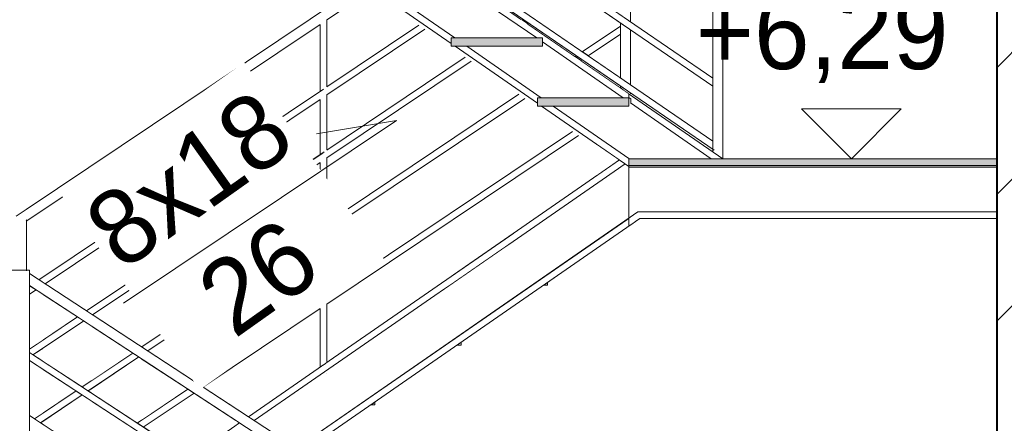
# Model space of a CAD drawing. Header units: millimetres. Extents: x 67877 to 166263, y -957 to 33454.
# Tile 58 of 98: x 81058 to 84024, y 12585 to 13801. Entities that reach past the tile are written whole.
import ezdxf

# ---------------------------------------------------------------- set-up
doc = ezdxf.new("R2010")
doc.units = ezdxf.units.MM
doc.linetypes.add('Wipeout_Contour', pattern=[1000, 0, -1000])
for name, color, linetype, lineweight in [('0_Nr_pióra__1', 7, 'Continuous', 13), ('0_Nr_pióra__103', 7, 'Continuous', 5), ('0_Nr_pióra__122', 255, 'Continuous', 0), ('0_Nr_pióra__7', 7, 'Continuous', 20), ('inw_schody zewnętrzne_Nr_pióra__1', 7, 'Continuous', 13), ('inw_schody zewnętrzne_Nr_pióra__27', 7, 'Continuous', 40)]:
    doc.layers.add(name, color=color, linetype=linetype, lineweight=lineweight)
doc.layers.add('inw_schody zewnętrzne', color=7, linetype='Continuous')
doc.styles.add('STYL_AUTOMATYCZNY_1', font='GOTHIC.TTF')

# ---------------------------------------------------------------- blocks, each defined once
blk = doc.blocks.new('Wymiary_63_4', base_point=(771825.4, 10519.2))
at = {"layer": '0_Nr_pióra__1', "linetype": 'Continuous'}
for p, q in [((771825.4, 10519.2), (771675.4, 10669.2)), ((771675.4, 10669.2), (771975.4, 10669.2)), ((771975.4, 10669.2), (771825.4, 10519.2))]:
    blk.add_line(p, q, dxfattribs=at)
at = {"layer": '0_Nr_pióra__1', "insert": (771356.3, 10747.4), "char_height": 225, "attachment_point": 7, "style": 'STYL_AUTOMATYCZNY_1'}
blk.add_mtext('\\A1;{\\pql;\\fCentury Gothic|b0|i0|c238|p34;+6,29}', dxfattribs=at)

msp = doc.modelspace()

# ---------------------------------------------------------------- linework, layer by layer
at = {"layer": '0_Nr_pióra__103', "linetype": 'Continuous'}
for p, q in [((83145.927, 13402.943), (83145.927, 14458.733)), ((83175.927, 13382.174), (83175.927, 14470.326))]:
    msp.add_line(p, q, dxfattribs=at)

# ---------------------------------------------------------------- block references
at = {"linetype": 'Continuous'}
msp.add_blockref('Wymiary_63_4', (83563.402, 13382.174), dxfattribs=at)

# ---------------------------------------------------------------- wipeouts: each hides what was drawn before it
at = {"linetype": 'Wipeout_Contour', "ltscale": 3853038.002917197}
msp.add_wipeout([(82110.267, 13901.011), (82357.816, 13729.632), (82357.816, 13746.011), (82368.941, 13746.011), (82145.052, 13901.011)], dxfattribs=at)
at = {"linetype": 'Wipeout_Contour', "ltscale": 3084926.204629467}
msp.add_wipeout([(82892.816, 13181.011), (82907.816, 13181.011), (82907.816, 13206.011), (82892.816, 13206.011)], dxfattribs=at)
at = {"linetype": 'Wipeout_Contour', "ltscale": 2312916.711535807}
msp.add_wipeout([(82647.816, 13009.632), (82635.364, 13001.011), (82647.816, 13001.011)], dxfattribs=at)
at = {"linetype": 'Wipeout_Contour', "ltscale": 2312129.736914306}
msp.add_wipeout([(82375.364, 12821.011), (82387.816, 12821.011), (82387.816, 12829.632)], dxfattribs=at)
at = {"linetype": 'Wipeout_Contour', "ltscale": 2311342.883745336}
msp.add_wipeout([(82127.816, 12649.632), (82115.364, 12641.011), (82127.816, 12641.011)], dxfattribs=at)
at = {"linetype": 'Wipeout_Contour', "ltscale": 3089295.495354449}
msp.add_wipeout([(83976.503, 14826.011), (83976.503, 11946.011), (84001.087, 11946.011), (84001.087, 14826.011)], dxfattribs=at).dxf.layer = 'inw_schody zewnętrzne'
at = {"linetype": 'Wipeout_Contour', "ltscale": 2313462.632761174}
msp.add_wipeout([(82864.702, 13378.71), (82798.095, 13424.822), (82798.095, 13332.598)], dxfattribs=at).dxf.layer = 'inw_schody zewnętrzne'
at = {"linetype": 'Wipeout_Contour', "ltscale": 3077740.061517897}
msp.add_wipeout([(81087.816, 13000.36), (81087.816, 12798.151), (81127.536, 12772.181), (81127.536, 12974.389)], dxfattribs=at).dxf.layer = 'inw_schody zewnętrzne'
at = {"linetype": 'Wipeout_Contour', "ltscale": 3078698.77188292}
msp.add_wipeout([(81424.357, 12780.314), (81274.472, 12878.315), (81274.472, 12676.107), (81424.357, 12578.105)], dxfattribs=at).dxf.layer = 'inw_schody zewnętrzne'

# ---------------------------------------------------------------- next in the draw order: wipeouts: each hides what was drawn before it
at = {"linetype": 'Wipeout_Contour', "ltscale": 3853576.517018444}
msp.add_wipeout([(82372.816, 13901.011), (82145.052, 13901.011), (82368.941, 13746.011), (82615.599, 13746.011), (82372.816, 13914.092)], dxfattribs=at)
at = {"linetype": 'Wipeout_Contour', "ltscale": 3854325.202274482}
msp.add_wipeout([(82405.052, 13721.011), (82370.267, 13721.011), (82617.816, 13549.632), (82617.816, 13566.011), (82628.941, 13566.011)], dxfattribs=at)
at = {"linetype": 'Wipeout_Contour', "ltscale": 9280111.495333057}
msp.add_wipeout([(84225.838, 14826.011), (84001.087, 14826.011), (84001.087, 11946.011), (84225.838, 11946.011), (84632.483, 11946.011), (85176.674, 11946.011), (85950.368, 11946.011), (86059.331, 11946.011), (86059.331, 14826.011), (85950.368, 14826.011), (85176.674, 14826.011), (84632.483, 14826.011)], dxfattribs=at).dxf.layer = 'inw_schody zewnętrzne'
at = {"linetype": 'Wipeout_Contour', "ltscale": 3077729.324285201}
msp.add_wipeout([(81087.816, 12774.256), (81087.816, 12608.151), (81127.536, 12582.181), (81127.536, 12748.285)], dxfattribs=at).dxf.layer = 'inw_schody zewnętrzne'
at = {"linetype": 'Wipeout_Contour', "ltscale": 3078688.208891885}
msp.add_wipeout([(81274.472, 12486.107), (81424.357, 12388.105), (81424.357, 12554.21), (81274.472, 12652.211)], dxfattribs=at).dxf.layer = 'inw_schody zewnętrzne'

# ---------------------------------------------------------------- next in the draw order: hatches: boundary and pattern name
at = {"layer": 'inw_schody zewnętrzne_Nr_pióra__1', "linetype": 'Continuous'}
h = msp.add_hatch(dxfattribs=at)
h.set_pattern_fill('Bloczki_ceramiczne_0004', color=256, style=0, pattern_type=2)
h.set_pattern_definition([(45, (51469.33, 7089.58), (-190.9188, 190.9188), [])])
h.paths.add_polyline_path([(84225.838, 14826.011), (84001.087, 14826.011), (84001.087, 11946.011), (84225.838, 11946.011), (84632.483, 11946.011), (85176.674, 11946.011), (85950.368, 11946.011), (86059.331, 11946.011), (86059.331, 14826.011), (85950.368, 14826.011), (85176.674, 14826.011), (84632.483, 14826.011)])

# ---------------------------------------------------------------- next in the draw order: linework, layer by layer
at = {"layer": '0_Nr_pióra__103', "linetype": 'Continuous'}
for p, q in [((82920.036, 13222.174), (84001.087, 13222.174)), ((82925.932, 13202.174), (84001.087, 13202.174))]:
    msp.add_line(p, q, dxfattribs=at)
at = {"layer": 'inw_schody zewnętrzne_Nr_pióra__27', "linetype": 'Continuous'}
msp.add_line((84001.087, 14826.011), (84001.087, 11946.011), dxfattribs=at)

# ---------------------------------------------------------------- next in the draw order: wipeouts: each hides what was drawn before it
at = {"linetype": 'Wipeout_Contour', "ltscale": 3854863.674193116}
msp.add_wipeout([(82405.052, 13721.011), (82628.941, 13566.011), (82875.599, 13566.011), (82632.816, 13734.092), (82632.816, 13721.011)], dxfattribs=at)
at = {"linetype": 'Wipeout_Contour', "ltscale": 3849189.987009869}
msp.add_wipeout([(81576.547, 12680.805), (81424.357, 12780.314), (81424.357, 12578.105), (81570.37, 12482.635), (81576.547, 12486.911)], dxfattribs=at).dxf.layer = 'inw_schody zewnętrzne'
at = {"linetype": 'Wipeout_Contour', "ltscale": 3078099.509452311}
msp.add_wipeout([(81274.472, 12652.211), (81127.536, 12748.285), (81127.536, 12582.181), (81274.472, 12486.107)], dxfattribs=at).dxf.layer = 'inw_schody zewnętrzne'

# ---------------------------------------------------------------- next in the draw order: wipeouts: each hides what was drawn before it
at = {"linetype": 'Wipeout_Contour', "ltscale": 17718330.59416122}
msp.add_wipeout([(81072.816, 14838.174), (81072.816, 14814.092), (81315.599, 14646.011), (81332.816, 14646.011), (81332.816, 14634.092), (81575.599, 14466.011), (81592.816, 14466.011), (81592.816, 14454.092), (81835.599, 14286.011), (81852.816, 14286.011), (81852.816, 14274.092), (82095.599, 14106.011), (82112.816, 14106.011), (82112.816, 14094.092), (82355.599, 13926.011), (82372.816, 13926.011), (82372.816, 13914.092), (82615.599, 13746.011), (82632.816, 13746.011), (82632.816, 13734.092), (82875.599, 13566.011), (82892.816, 13566.011), (82892.816, 13578.174)], dxfattribs=at)
at = {"linetype": 'Wipeout_Contour', "ltscale": 3078110.179405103}
msp.add_wipeout([(81127.536, 12974.389), (81127.536, 12772.181), (81274.472, 12676.107), (81274.472, 12878.315)], dxfattribs=at).dxf.layer = 'inw_schody zewnętrzne'

# ---------------------------------------------------------------- next in the draw order: hatches: boundary and pattern name
at = {"layer": '0_Nr_pióra__1', "linetype": 'Continuous'}
msp.add_hatch(color=256, dxfattribs=at).paths.add_polyline_path([(82632.816, 13721.011), (82632.816, 13746.011), (82357.816, 13746.011), (82357.816, 13721.011)])

# ---------------------------------------------------------------- next in the draw order: linework, layer by layer
at = {"layer": '0_Nr_pióra__103', "linetype": 'Continuous'}
for p, q in [((82898.074, 13794.746), (82898.074, 13990.496)), ((82898.074, 13604.746), (82898.074, 13770.496)), ((82898.074, 13578.174), (82898.074, 13580.496))]:
    msp.add_line(p, q, dxfattribs=at)

# ---------------------------------------------------------------- next in the draw order: wipeouts: each hides what was drawn before it
at = {"linetype": 'Wipeout_Contour', "ltscale": 3081195.372066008}
msp.add_wipeout([(81072.816, 12114.092), (82882.094, 13366.669), (82864.702, 13378.71), (81072.816, 12138.174)], dxfattribs=at)

# ---------------------------------------------------------------- next in the draw order: wipeouts: each hides what was drawn before it
at = {"linetype": 'Wipeout_Contour', "ltscale": 3083325.49331883}
msp.add_wipeout([(82103.509, 14125.269), (82877.816, 13594.386), (82877.816, 13618.635), (82103.509, 14149.519)], dxfattribs=at)
at = {"linetype": 'Wipeout_Contour', "ltscale": 3084420.081309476}
msp.add_wipeout([(82630.267, 13541.011), (82892.816, 13359.247), (82892.816, 13383.329), (82665.052, 13541.011)], dxfattribs=at)
at = {"linetype": 'Wipeout_Contour', "ltscale": 3081264.586777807}
msp.add_wipeout([(81083.684, 11950.853), (81101.573, 11939.156), (82892.816, 13179.247), (82892.816, 13203.329)], dxfattribs=at)

# ---------------------------------------------------------------- next in the draw order: linework, layer by layer
at = {"layer": '0_Nr_pióra__103', "linetype": 'Continuous'}
for p, q in [((82357.816, 13746.011), (82357.816, 13721.011)), ((82632.816, 13746.011), (82357.816, 13746.011)), ((82632.816, 13746.011), (82632.816, 13721.011)), ((82632.816, 13721.011), (82357.816, 13721.011)), ((82617.816, 13566.011), (82617.816, 13541.011)), ((82892.816, 13203.329), (82892.816, 13179.247))]:
    msp.add_line(p, q, dxfattribs=at)

# ---------------------------------------------------------------- next in the draw order: wipeouts: each hides what was drawn before it
at = {"linetype": 'Wipeout_Contour', "ltscale": 3083336.441440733}
msp.add_wipeout([(82103.509, 14339.519), (82103.509, 14315.269), (82877.816, 13784.386), (82877.816, 13808.635)], dxfattribs=at)
at = {"linetype": 'Wipeout_Contour', "ltscale": 3084631.532099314}
msp.add_wipeout([(82868.074, 13757.548), (82770.551, 13692.178), (82770.66, 13692.104), (82868.074, 13757.401)], dxfattribs=at)
at = {"linetype": 'Wipeout_Contour', "ltscale": 3084337.479114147}
msp.add_wipeout([(82752.667, 13680.191), (82740.236, 13671.858), (82740.344, 13671.783), (82752.776, 13680.116)], dxfattribs=at)
at = {"linetype": 'Wipeout_Contour', "ltscale": 2313455.952536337}
msp.add_wipeout([(82892.816, 13541.011), (82665.052, 13541.011), (82892.816, 13383.329)], dxfattribs=at)
at = {"linetype": 'Wipeout_Contour', "ltscale": 3075739.616202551}
msp.add_wipeout([(80142.904, 13046.011), (80142.904, 13016.011), (81063.878, 13016.011), (81072.816, 13046.011)], dxfattribs=at)
at = {"linetype": 'Wipeout_Contour', "ltscale": 3078948.703126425}
msp.add_wipeout([(81087.816, 13036.204), (81087.816, 13000.36), (81720.583, 12586.628), (81747.209, 12605.062)], dxfattribs=at)

# ---------------------------------------------------------------- next in the draw order: hatches: boundary and pattern name
at = {"layer": '0_Nr_pióra__1', "linetype": 'Continuous'}
msp.add_hatch(color=256, dxfattribs=at).paths.add_polyline_path([(82892.816, 13541.011), (82892.816, 13566.011), (82617.816, 13566.011), (82617.816, 13541.011)])

# ---------------------------------------------------------------- next in the draw order: wipeouts: each hides what was drawn before it
at = {"linetype": 'Wipeout_Contour', "ltscale": 6931303.425471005}
msp.add_wipeout([(82112.845, 13887.279), (81079.855, 13194.866), (81080.184, 13194.866), (81963.141, 13786.711), (81963.141, 13786.894), (81983.137, 13800.299), (81983.576, 13800.446), (81983.576, 13800.408), (82113.008, 13887.166)], dxfattribs=at)
at = {"linetype": 'Wipeout_Contour', "ltscale": 3083696.419079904}
msp.add_wipeout([(82578.781, 13783.635), (82578.889, 13783.56), (82590.525, 13791.36), (82590.416, 13791.434)], dxfattribs=at)
at = {"linetype": 'Wipeout_Contour', "ltscale": 3084302.186827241}
msp.add_wipeout([(82734.91, 13692.365), (82722.566, 13684.091), (82740.236, 13671.858), (82752.667, 13680.191)], dxfattribs=at)
at = {"linetype": 'Wipeout_Contour', "ltscale": 2308177.30237064}
msp.add_wipeout([(81057.816, 13046.011), (81072.816, 13046.011), (81057.816, 13050.48)], dxfattribs=at)
at = {"linetype": 'Wipeout_Contour', "ltscale": 4621149.477604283}
msp.add_wipeout([(81753.877, 12600.702), (81753.988, 12600.629), (81882.246, 12686.601), (81885.913, 12689.139), (81963.141, 12740.899), (81963.141, 12740.972)], dxfattribs=at)
at = {"linetype": 'Wipeout_Contour', "ltscale": 3078305.338385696}
msp.add_wipeout([(81429.228, 12384.921), (81087.816, 12608.151), (81087.816, 12584.256), (81411.477, 12372.631)], dxfattribs=at)

# ---------------------------------------------------------------- next in the draw order: linework, layer by layer
at = {"layer": '0_Nr_pióra__103', "linetype": 'Continuous'}
msp.add_line((82731.335, 13689.968), (82734.91, 13692.365), dxfattribs=at)

# ---------------------------------------------------------------- next in the draw order: wipeouts: each hides what was drawn before it
at = {"linetype": 'Wipeout_Contour', "ltscale": 6160439.816327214}
msp.add_wipeout([(81077.988, 13197.651), (81079.855, 13194.866), (82112.845, 13887.279), (82110.267, 13889.063), (82097.816, 13889.063), (82097.816, 13897.684), (82086.341, 13905.628), (81077.988, 13229.73)], dxfattribs=at)
at = {"linetype": 'Wipeout_Contour', "ltscale": 3083661.130420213}
msp.add_wipeout([(82561.111, 13795.868), (82578.781, 13783.635), (82590.416, 13791.434), (82572.659, 13803.609)], dxfattribs=at)
at = {"linetype": 'Wipeout_Contour', "ltscale": 3084614.028370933}
msp.add_wipeout([(82868.074, 13781.625), (82752.794, 13704.353), (82770.551, 13692.178), (82868.074, 13757.548)], dxfattribs=at)
at = {"linetype": 'Wipeout_Contour', "ltscale": 3084838.318931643}
msp.add_wipeout([(82877.816, 13594.386), (82868.074, 13601.065), (82868.074, 13583.355), (82877.816, 13576.611)], dxfattribs=at)
at = {"linetype": 'Wipeout_Contour', "ltscale": 3078594.869369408}
msp.add_wipeout([(81087.816, 12798.151), (81087.816, 12774.256), (81552.619, 12470.346), (81570.37, 12482.635)], dxfattribs=at)

# ---------------------------------------------------------------- next in the draw order: linework, layer by layer
at = {"layer": '0_Nr_pióra__103', "linetype": 'Continuous'}
for p, q in [((82615.599, 13746.011), (82372.816, 13914.092)), ((82587.657, 13789.437), (82590.525, 13791.36)), ((82749.112, 13677.661), (82752.776, 13680.116)), ((82868.074, 13595.303), (82868.074, 13601.065))]:
    msp.add_line(p, q, dxfattribs=at)

# ---------------------------------------------------------------- next in the draw order: wipeouts: each hides what was drawn before it
at = {"linetype": 'Wipeout_Contour', "ltscale": 3084844.824436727}
msp.add_wipeout([(82868.074, 13625.314), (82877.816, 13618.635), (82877.816, 13784.386), (82868.074, 13791.065)], dxfattribs=at)
at = {"linetype": 'Wipeout_Contour', "ltscale": 3083020.387805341}
msp.add_wipeout([(82868.074, 13347.548), (81983.139, 12754.377), (81983.361, 12754.451), (82868.074, 13347.402)], dxfattribs=at)
at = {"linetype": 'Wipeout_Contour', "ltscale": 6155158.180631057}
msp.add_wipeout([(81057.816, 13016.011), (81057.816, 11950.48), (81072.816, 11946.011), (81072.816, 12138.174), (81087.816, 12148.558), (81087.816, 13041.543), (81072.816, 13046.011), (81063.878, 13016.011)], dxfattribs=at)
at = {"linetype": 'Wipeout_Contour', "ltscale": 3078031.06369106}
msp.add_wipeout([(81246.419, 12670.554), (81120.976, 12586.469), (81121.088, 12586.397), (81246.53, 12670.481)], dxfattribs=at)
at = {"linetype": 'Wipeout_Contour', "ltscale": 3849878.375249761}
msp.add_wipeout([(81555.916, 12492.086), (81574.099, 12480.197), (81712.816, 12573.179), (81712.816, 12591.706), (81708.624, 12594.447)], dxfattribs=at)

# ---------------------------------------------------------------- next in the draw order: linework, layer by layer
at = {"layer": '0_Nr_pióra__103', "linetype": 'Continuous'}
for p, q in [((82868.074, 13625.314), (82868.074, 13791.065)), ((82752.794, 13704.353), (82868.074, 13781.625)), ((82875.599, 13566.011), (82632.816, 13734.092)), ((82770.66, 13692.104), (82868.074, 13757.401))]:
    msp.add_line(p, q, dxfattribs=at)

# ---------------------------------------------------------------- next in the draw order: wipeouts: each hides what was drawn before it
at = {"linetype": 'Wipeout_Contour', "ltscale": 3847045.29314694}
msp.add_wipeout([(81077.984, 13042.632), (81078.643, 13042.201), (81078.643, 13196.673), (81077.988, 13197.651), (81077.984, 13229.728)], dxfattribs=at)
at = {"linetype": 'Wipeout_Contour', "ltscale": 3077705.112227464}
msp.add_wipeout([(81087.816, 12974.095), (81107.651, 12987.391), (81107.54, 12987.463), (81087.816, 12974.242)], dxfattribs=at)
at = {"linetype": 'Wipeout_Contour', "ltscale": 3080734.507619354}
msp.add_wipeout([(81735.694, 12612.591), (81753.877, 12600.702), (81973.194, 12747.71), (81973.194, 12771.787)], dxfattribs=at)
at = {"linetype": 'Wipeout_Contour', "ltscale": 3077994.781876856}
msp.add_wipeout([(81228.236, 12682.442), (81102.793, 12598.358), (81120.976, 12586.47), (81246.419, 12670.554)], dxfattribs=at)
at = {"linetype": 'Wipeout_Contour', "ltscale": 3079323.860300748}
msp.add_wipeout([(81430.61, 12574.017), (81430.721, 12573.944), (81583.43, 12676.305), (81583.319, 12676.377)], dxfattribs=at)

# ---------------------------------------------------------------- next in the draw order: wipeouts: each hides what was drawn before it
at = {"linetype": 'Wipeout_Contour', "ltscale": 3854216.608213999}
msp.add_wipeout([(81983.139, 12754.377), (82868.074, 13347.548), (82868.074, 13364.428), (82862.792, 13368.084), (81983.139, 12778.453)], dxfattribs=at)
at = {"linetype": 'Wipeout_Contour', "ltscale": 3077688.218224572}
msp.add_wipeout([(81087.816, 12998.319), (81087.816, 12974.242), (81107.54, 12987.463), (81089.357, 12999.352)], dxfattribs=at)
at = {"linetype": 'Wipeout_Contour', "ltscale": 3079287.578386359}
msp.add_wipeout([(81565.136, 12688.266), (81412.427, 12585.906), (81430.61, 12574.017), (81583.319, 12676.377)], dxfattribs=at)

# ---------------------------------------------------------------- next in the draw order: linework, layer by layer
at = {"layer": '0_Nr_pióra__103', "linetype": 'Continuous'}
for p, q in [((82375.364, 12821.011), (82387.816, 12821.011)), ((82387.816, 12821.011), (82387.816, 12829.632))]:
    msp.add_line(p, q, dxfattribs=at)

# ---------------------------------------------------------------- next in the draw order: wipeouts: each hides what was drawn before it
at = {"linetype": 'Wipeout_Contour', "ltscale": 3084866.440161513}
msp.add_wipeout([(82868.074, 13329.622), (82868.733, 13329.843), (82898.726, 13349.949), (82898.067, 13349.728)], dxfattribs=at)
at = {"linetype": 'Wipeout_Contour', "ltscale": 3850763.034119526}
msp.add_wipeout([(81982.919, 12944.23), (81610.388, 12694.522), (81610.499, 12694.449), (81963.141, 12930.825), (81963.141, 12930.971)], dxfattribs=at)
at = {"linetype": 'Wipeout_Contour', "ltscale": 3078664.876336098}
msp.add_wipeout([(81264.465, 12682.65), (81264.576, 12682.577), (81417.285, 12784.938), (81417.174, 12785.01)], dxfattribs=at)

# ---------------------------------------------------------------- next in the draw order: wipeouts: each hides what was drawn before it
at = {"linetype": 'Wipeout_Contour', "ltscale": 3084932.805560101}
msp.add_wipeout([(82898.067, 13349.728), (82898.726, 13349.949), (82898.726, 13562.174), (82898.067, 13562.626)], dxfattribs=at)
at = {"linetype": 'Wipeout_Contour', "ltscale": 3080454.89741228}
msp.add_wipeout([(81592.205, 12706.411), (81610.388, 12694.522), (81973.194, 12937.71), (81973.194, 12961.787)], dxfattribs=at)
at = {"linetype": 'Wipeout_Contour', "ltscale": 3078628.597848}
msp.add_wipeout([(81246.282, 12694.539), (81264.465, 12682.65), (81417.174, 12785.01), (81398.991, 12796.899)], dxfattribs=at)

# ---------------------------------------------------------------- next in the draw order: hatches: boundary and pattern name
at = {"layer": '0_Nr_pióra__1', "linetype": 'Continuous'}
msp.add_hatch(color=256, dxfattribs=at).paths.add_polyline_path([(84001.087, 13357.174), (84001.087, 13382.174), (82892.816, 13382.174), (82892.816, 13357.174)])
at = {"layer": '0_Nr_pióra__122', "linetype": 'Continuous'}
msp.add_hatch(color=256, dxfattribs=at).paths.add_polyline_path([(84001.087, 13362.174), (84001.087, 13382.174), (82892.816, 13382.174), (82892.816, 13362.174)])

# ---------------------------------------------------------------- next in the draw order: linework, layer by layer
at = {"layer": '0_Nr_pióra__1', "linetype": 'Continuous', "flags": 128}
for points in [[(84001.087, 13362.174), (84001.087, 13382.174), (82892.816, 13382.174), (82892.816, 13362.174)], [(84001.087, 13357.174), (84001.087, 13382.174), (82892.816, 13382.174), (82892.816, 13357.174)]]:
    msp.add_lwpolyline(points, close=True, dxfattribs=at)
at = {"layer": '0_Nr_pióra__103', "linetype": 'Continuous'}
for p, q in [((82892.816, 13566.011), (82617.816, 13566.011)), ((82892.816, 13578.174), (82892.816, 13566.011)), ((82892.816, 13566.226), (82898.726, 13562.174)), ((82892.816, 13566.011), (82892.816, 13541.011)), ((82898.726, 13549.51), (82898.726, 13562.174)), ((82892.816, 13541.011), (82617.816, 13541.011)), ((83141.142, 13382.174), (82898.067, 13550.457)), ((82892.816, 13383.329), (82892.816, 13359.247)), ((82892.816, 13359.247), (82892.816, 13203.329))]:
    msp.add_line(p, q, dxfattribs=at)

# ---------------------------------------------------------------- next in the draw order: wipeouts: each hides what was drawn before it
at = {"linetype": 'Wipeout_Contour', "ltscale": 3082774.429263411}
msp.add_wipeout([(81983.139, 12944.377), (81983.578, 12944.524), (82741.132, 13452.311), (82741.023, 13452.386)], dxfattribs=at)
at = {"linetype": 'Wipeout_Contour', "ltscale": 3080128.830064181}
msp.add_wipeout([(81444.243, 12803.155), (81444.354, 12803.082), (81963.141, 13150.825), (81963.141, 13150.971)], dxfattribs=at)
at = {"linetype": 'Wipeout_Contour', "ltscale": 3078005.956143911}
msp.add_wipeout([(81251.029, 12893.644), (81098.32, 12791.283), (81098.431, 12791.21), (81251.14, 12893.571)], dxfattribs=at)

# ---------------------------------------------------------------- next in the draw order: wipeouts: each hides what was drawn before it
at = {"linetype": 'Wipeout_Contour', "ltscale": 3082756.720294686}
msp.add_wipeout([(81983.139, 12944.377), (82741.023, 13452.386), (82723.354, 13464.619), (81983.139, 12968.453)], dxfattribs=at)
at = {"linetype": 'Wipeout_Contour', "ltscale": 3847391.974856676}
msp.add_wipeout([(81232.846, 12905.533), (81087.816, 12808.319), (81087.816, 12798.151), (81098.32, 12791.283), (81251.029, 12893.644)], dxfattribs=at)

# ---------------------------------------------------------------- next in the draw order: linework, layer by layer
at = {"layer": '0_Nr_pióra__103', "linetype": 'Continuous'}
for p, q in [((82892.816, 13359.247), (82630.267, 13541.011)), ((82892.816, 13383.329), (82665.052, 13541.011)), ((82635.364, 13001.011), (82647.816, 13001.011)), ((82647.816, 13001.011), (82647.816, 13009.632))]:
    msp.add_line(p, q, dxfattribs=at)

# ---------------------------------------------------------------- next in the draw order: wipeouts: each hides what was drawn before it
at = {"linetype": 'Wipeout_Contour', "ltscale": 6924485.627470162}
msp.add_wipeout([(81047.991, 12109.622), (81057.816, 12116.208), (81057.816, 13019.975), (81056.398, 13020.902), (81057.816, 13023.07), (81057.816, 13055.819), (81077.984, 13042.632), (81077.984, 13229.728), (81047.991, 13209.622)], dxfattribs=at)
at = {"linetype": 'Wipeout_Contour', "ltscale": 3080131.265866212}
msp.add_wipeout([(81426.06, 12815.044), (81444.243, 12803.155), (81973.194, 13157.71), (81973.194, 13181.787)], dxfattribs=at)

# ---------------------------------------------------------------- next in the draw order: linework, layer by layer
at = {"layer": '0_Nr_pióra__103', "linetype": 'Continuous'}
for p, q in [((81047.991, 13209.622), (81077.984, 13229.728)), ((81077.988, 13197.651), (81079.855, 13194.866)), ((81079.855, 13194.866), (81080.184, 13194.866)), ((81057.816, 13046.011), (81072.816, 13046.011))]:
    msp.add_line(p, q, dxfattribs=at)

# ---------------------------------------------------------------- next in the draw order: wipeouts: each hides what was drawn before it
at = {"linetype": 'Wipeout_Contour', "ltscale": 3853092.269873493}
msp.add_wipeout([(82579.568, 13564.163), (81983.139, 13164.377), (81983.576, 13164.523), (82298.094, 13375.343), (82579.676, 13564.088)], dxfattribs=at)
at = {"linetype": 'Wipeout_Contour', "ltscale": 3079805.328971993}
msp.add_wipeout([(81278.098, 12911.788), (81278.209, 12911.715), (81963.141, 13370.825), (81963.141, 13370.971)], dxfattribs=at)

# ---------------------------------------------------------------- next in the draw order: wipeouts: each hides what was drawn before it
at = {"linetype": 'Wipeout_Contour', "ltscale": 3082442.764014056}
msp.add_wipeout([(81983.139, 13164.377), (82579.568, 13564.163), (82561.898, 13576.396), (81983.139, 13188.453)], dxfattribs=at)

# ---------------------------------------------------------------- next in the draw order: wipeouts: each hides what was drawn before it
at = {"linetype": 'Wipeout_Contour', "ltscale": 3852464.613429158}
msp.add_wipeout([(81983.136, 13384.376), (81983.576, 13384.523), (82418.221, 13675.865), (82418.113, 13675.939), (81983.576, 13384.669)], dxfattribs=at)

# ---------------------------------------------------------------- next in the draw order: wipeouts: each hides what was drawn before it
at = {"linetype": 'Wipeout_Contour', "ltscale": 3079807.784968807}
msp.add_wipeout([(81973.194, 13401.787), (81259.915, 12923.677), (81278.098, 12911.788), (81973.194, 13377.71)], dxfattribs=at)

# ---------------------------------------------------------------- next in the draw order: wipeouts: each hides what was drawn before it
at = {"linetype": 'Wipeout_Contour', "ltscale": 3082128.971521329}
msp.add_wipeout([(81983.139, 13408.453), (81983.139, 13384.377), (82418.113, 13675.939), (82400.443, 13688.172)], dxfattribs=at)

# ---------------------------------------------------------------- next in the draw order: linework, layer by layer
at = {"layer": '0_Nr_pióra__103', "linetype": 'Continuous'}
for p, q in [((82617.816, 13549.632), (82370.267, 13721.011)), ((82628.941, 13566.011), (82405.052, 13721.011))]:
    msp.add_line(p, q, dxfattribs=at)

# ---------------------------------------------------------------- next in the draw order: wipeouts: each hides what was drawn before it
at = {"linetype": 'Wipeout_Contour', "ltscale": 4619864.920265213}
msp.add_wipeout([(81686.207, 13375.343), (81134.609, 13005.608), (81134.721, 13005.535), (81963.141, 13560.825), (81963.141, 13560.971), (81982.917, 13574.228)], dxfattribs=at)

# ---------------------------------------------------------------- next in the draw order: wipeouts: each hides what was drawn before it
at = {"linetype": 'Wipeout_Contour', "ltscale": 3081875.750897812}
msp.add_wipeout([(81983.139, 13574.377), (81983.576, 13574.522), (82278.782, 13772.399), (82278.674, 13772.474)], dxfattribs=at)

# ---------------------------------------------------------------- next in the draw order: wipeouts: each hides what was drawn before it
at = {"linetype": 'Wipeout_Contour', "ltscale": 3079528.539611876}
msp.add_wipeout([(81973.194, 13591.787), (81116.426, 13017.497), (81134.609, 13005.608), (81973.194, 13567.71)], dxfattribs=at)

# ---------------------------------------------------------------- next in the draw order: linework, layer by layer
at = {"layer": '0_Nr_pióra__103', "linetype": 'Continuous'}
for p, q in [((81080.184, 13194.866), (81963.141, 13786.711)), ((81963.141, 13585.049), (81963.141, 13786.894)), ((81963.141, 13395.049), (81963.141, 13560.972)), ((81963.141, 13175.049), (81963.141, 13370.972))]:
    msp.add_line(p, q, dxfattribs=at)

# ---------------------------------------------------------------- next in the draw order: wipeouts: each hides what was drawn before it
at = {"linetype": 'Wipeout_Contour', "ltscale": 3081858.107029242}
msp.add_wipeout([(81983.139, 13598.453), (81983.139, 13574.377), (82278.674, 13772.474), (82261.005, 13784.707)], dxfattribs=at)

# ---------------------------------------------------------------- next in the draw order: linework, layer by layer
at = {"layer": '0_Nr_pióra__103', "linetype": 'Continuous'}
for p, q in [((83145.927, 13624.811), (82103.509, 14339.519)), ((83145.927, 13600.562), (82103.509, 14315.269)), ((83145.927, 13434.811), (82103.509, 14149.519)), ((83149.48, 13408.126), (82103.509, 14125.269)), ((82357.816, 13729.632), (82110.267, 13901.011)), ((82368.941, 13746.011), (82145.052, 13901.011))]:
    msp.add_line(p, q, dxfattribs=at)

# ---------------------------------------------------------------- next in the draw order: wipeouts: each hides what was drawn before it
at = {"linetype": 'Wipeout_Contour', "ltscale": 18487554.01199154}
msp.add_wipeout([(81983.136, 12736.414), (81983.361, 12736.489), (81983.361, 12754.451), (81983.139, 12754.377), (81983.139, 12778.453), (81983.576, 12778.747), (81983.576, 12944.523), (81983.139, 12944.377), (81983.139, 12968.453), (81983.576, 12968.746), (81983.576, 13164.523), (81983.139, 13164.377), (81983.139, 13188.453), (81983.576, 13188.746), (81983.576, 13384.523), (81983.139, 13384.377), (81983.139, 13408.453), (81983.576, 13408.746), (81983.576, 13574.523), (81983.139, 13574.377), (81983.139, 13598.453), (81983.576, 13598.746), (81983.576, 13800.446), (81983.136, 13800.299)], dxfattribs=at)

# ---------------------------------------------------------------- next in the draw order: linework, layer by layer
at = {"layer": '0_Nr_pióra__103', "linetype": 'Continuous'}
for p, q in [((83175.927, 13382.174), (81090.384, 14826.011)), ((81077.984, 13229.727), (82086.341, 13905.628)), ((81983.576, 13800.408), (82113.007, 13887.166)), ((81983.576, 13598.746), (81983.576, 13800.446)), ((81983.136, 13598.452), (82261.005, 13784.707)), ((81983.576, 13574.522), (82278.783, 13772.399)), ((81983.136, 13408.452), (82400.443, 13688.172)), ((81983.576, 13384.522), (82418.221, 13675.865)), ((81983.136, 13188.452), (82561.898, 13576.396)), ((81983.576, 13408.746), (81983.576, 13574.523)), ((81983.576, 13164.522), (82579.676, 13564.088)), ((81983.576, 13188.746), (81983.576, 13384.523))]:
    msp.add_line(p, q, dxfattribs=at)

# ---------------------------------------------------------------- next in the draw order: wipeouts: each hides what was drawn before it
at = {"linetype": 'Wipeout_Contour', "ltscale": 3850860.501465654}
msp.add_wipeout([(81087.816, 13036.204), (81087.816, 13000.36), (82356.398, 12170.902), (82357.816, 12173.07), (82357.816, 12205.819)], dxfattribs=at)

# ---------------------------------------------------------------- next in the draw order: linework, layer by layer
at = {"layer": '0_Nr_pióra__103', "linetype": 'Continuous'}
for p, q in [((81116.426, 13017.497), (81973.194, 13591.787)), ((81134.721, 13005.535), (81963.141, 13560.825)), ((81983.136, 12968.452), (82723.354, 13464.619)), ((81983.576, 12944.522), (82741.132, 13452.311)), ((81259.915, 12923.677), (81975.357, 13403.237)), ((81747.209, 12605.062), (82864.702, 13378.71)), ((81278.209, 12911.715), (81963.141, 13370.825)), ((81765.099, 12593.365), (82882.094, 13366.669)), ((81078.643, 13044.275), (81078.643, 13196.673)), ((81891.951, 12510.423), (82920.036, 13222.174)), ((81909.841, 12498.726), (82925.932, 13202.174)), ((81426.06, 12815.044), (81971.358, 13180.557)), ((81963.141, 12955.049), (81963.141, 13150.972)), ((81983.576, 12968.746), (81983.576, 13164.523)), ((80142.904, 13046.011), (81087.816, 13046.011)), ((81087.816, 13000.36), (81087.816, 13046.011)), ((81087.816, 13036.204), (81087.816, 13041.543)), ((81087.816, 13000.36), (81087.816, 13036.204)), ((81087.816, 12998.319), (81089.357, 12999.352)), ((81087.816, 12974.095), (81107.651, 12987.391)), ((81963.141, 12754.553), (81963.141, 12930.972)), ((81983.576, 12771.315), (81983.576, 12944.523)), ((81983.136, 12736.414), (81983.361, 12736.489)), ((82115.364, 12641.011), (82127.816, 12641.011)), ((82127.816, 12641.011), (82127.816, 12649.632))]:
    msp.add_line(p, q, dxfattribs=at)

# ---------------------------------------------------------------- next in the draw order: wipeouts: each hides what was drawn before it
at = {"linetype": 'Wipeout_Contour', "ltscale": 3078885.490894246}
msp.add_wipeout([(81087.816, 12584.256), (81712.816, 12175.602), (81712.816, 12199.498), (81087.816, 12608.151)], dxfattribs=at)

# ---------------------------------------------------------------- next in the draw order: wipeouts: each hides what was drawn before it
at = {"linetype": 'Wipeout_Contour', "ltscale": 3078894.993381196}
msp.add_wipeout([(81712.816, 12389.498), (81087.816, 12798.151), (81087.816, 12774.256), (81712.816, 12365.602)], dxfattribs=at)

# ---------------------------------------------------------------- next in the draw order: linework, layer by layer
at = {"layer": '0_Nr_pióra__103', "linetype": 'Continuous'}
for p, q in [((81444.354, 12803.082), (81963.141, 13150.825)), ((81087.816, 13036.204), (81747.209, 12605.062)), ((82615.665, 12037.225), (81087.816, 13036.204)), ((81087.816, 13000.36), (81720.583, 12586.628)), ((81087.816, 12148.558), (81087.816, 13000.36)), ((82615.665, 12001.381), (81087.816, 13000.36)), ((81087.816, 11948.151), (81087.816, 13000.36)), ((81592.205, 12706.411), (81973.194, 12961.787)), ((81610.499, 12694.449), (81963.141, 12930.825)), ((81087.816, 12808.319), (81232.846, 12905.533)), ((81098.431, 12791.21), (81251.14, 12893.571)), ((81087.816, 12798.151), (81570.37, 12482.635)), ((81712.816, 12389.498), (81087.816, 12798.151)), ((81246.282, 12694.539), (81398.991, 12796.899)), ((81264.576, 12682.577), (81417.285, 12784.938)), ((81087.816, 12774.256), (81552.619, 12470.346)), ((81712.816, 12365.602), (81087.816, 12774.256)), ((81102.793, 12598.358), (81228.236, 12682.442)), ((81121.087, 12586.397), (81246.53, 12670.481)), ((81412.427, 12585.906), (81565.136, 12688.266)), ((81430.721, 12573.944), (81583.43, 12676.305)), ((81087.816, 12608.151), (81424.357, 12388.105)), ((81712.816, 12199.498), (81087.816, 12608.151)), ((81568.629, 12481.429), (81720.583, 12586.628))]:
    msp.add_line(p, q, dxfattribs=at)

# ---------------------------------------------------------------- next in the draw order: wipeouts: each hides what was drawn before it
at = {"linetype": 'Wipeout_Contour', "ltscale": 3079995.030662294}
msp.add_wipeout([(81180.086, 13278.821), (81734.466, 13672.198), (82154.956, 13079.608), (81600.576, 12686.231)], dxfattribs=at).dxf.layer = '0_Nr_pióra__7'

# ---------------------------------------------------------------- next in the draw order: linework, layer by layer
at = {"layer": '0_Nr_pióra__1', "linetype": 'Continuous'}
for p, q in [((81371.446, 12947.016), (82192.805, 13497.573)), ((82192.805, 13497.573), (81952.771, 13457.125))]:
    msp.add_line(p, q, dxfattribs=at)

# ---------------------------------------------------------------- next in the draw order: texts
at = {"layer": '0_Nr_pióra__7', "linetype": 'Continuous', "insert": (81842.97, 12931.957), "char_height": 225, "attachment_point": 8, "rotation": 35.358726, "line_spacing_factor": 0.963147, "style": 'STYL_AUTOMATYCZNY_1'}
msp.add_mtext('\\A1;{\\pqc;\\fCentury Gothic|b0|i0|c238|p34;8x1\\fCentury Gothic|b0|i0|c238|p34;8\\P\\pqc;\\fCentury Gothic|b0|i0|c238|p34;26}', dxfattribs=at)

doc.saveas('drawing.dxf')
